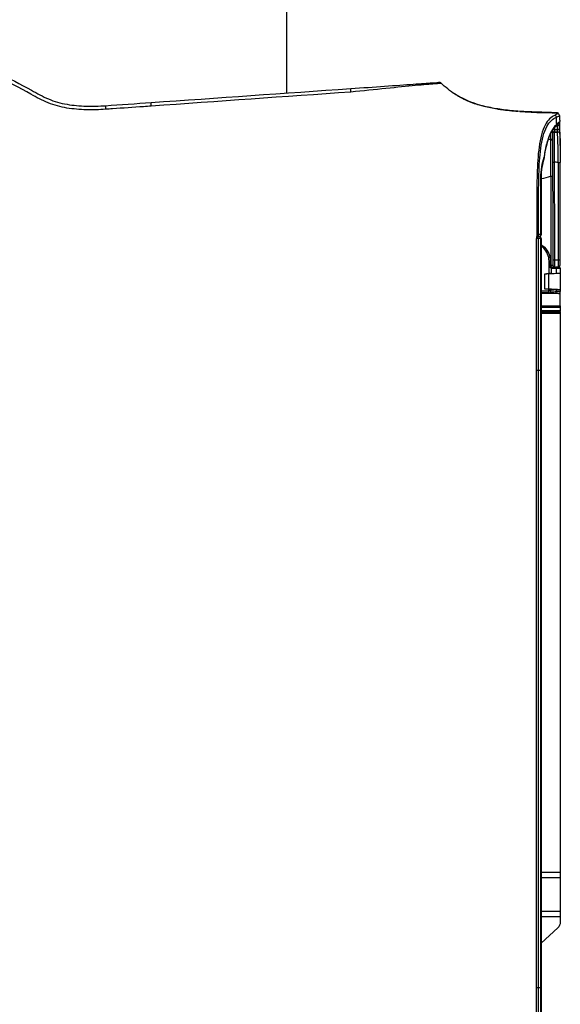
# Model space of a CAD drawing. Header units: millimetres. Extents: x 922208 to 1069538, y -182208 to -99877.
# Tile 186 of 256: x 997977 to 998117, y -165619 to -165365. Entities that reach past the tile are written whole.
import ezdxf
from ezdxf import colors
from ezdxf.entities.mleader import LeaderData, LeaderLine
from ezdxf.math import Vec2, Vec3

# ---------------------------------------------------------------- set-up
doc = ezdxf.new("R2010")
doc.units = ezdxf.units.MM
doc.header["$MEASUREMENT"] = 0
doc.layers.add('IS_KLIM Opis_Średnice', color=7, linetype='Continuous', lineweight=9)
doc.layers.add('IS_KLIM_FREON', color=6, linetype='GAS_LINE', lineweight=35)
doc.layers.add('IS_KLIM_urządzenia', color=3, linetype='Continuous')
doc.linetypes.add('GAS_LINE', pattern='A,12.7,-5.08,["GAS",Standard,S=2.54,R=0,X=-2.54,Y=-1.27],-6.35', length=24.13)

# ---------------------------------------------------------------- blocks, each defined once
blk = doc.blocks.new('G$CFEA986A8')
at = {"layer": 'IS_KLIM_urządzenia', "linetype": 'Continuous'}
for p, q in [((53.93, 200.11), (53.93, 200.96)), ((53.93, 199.16), (53.93, 200.11)), ((54.23, 201.26), (55.52, 201.26)), ((54.24, 200.26), (54.24, 199.31)), ((55.48, 200.26), (54.24, 200.26)), ((55.51, 198.89), (55.48, 200.26)), ((55.52, 201.26), (55.54, 201.26)), ((55.54, 201.26), (55.69, 198.26)), ((55.54, 201.26), (59.6, 201.26)), ((59.62, 201.26), (60.17, 201.26)), ((60.06, 200.26), (59.65, 200.26)), ((64.28, 201.26), (65.29, 201.26)), ((65.09, 201.06), (65.09, 200.26)), ((65.09, 200.26), (65.09, 196.29)), ((65.49, 201.26), (65.29, 201.26)), ((65.29, 200.27), (65.29, 201.26)), ((65.29, 200.27), (65.49, 200.27)), ((65.29, 196.29), (65.29, 200.27)), ((65.49, 201.26), (209.47, 201.26)), ((65.49, 201.26), (65.49, 200.27)), ((65.49, 200.27), (65.5, 196.29)), ((65.69, 200.26), (65.69, 201.06)), ((65.7, 196.29), (65.69, 200.26)), ((209.47, 196.29), (209.47, 201.26)), ((209.47, 201.26), (210.97, 201.26)), ((210.97, 201.26), (210.97, 196.29)), ((210.97, 201.26), (219.47, 201.26)), ((219.47, 196.29), (219.47, 201.26)), ((219.47, 201.26), (220.97, 201.26)), ((220.97, 201.26), (220.97, 196.29)), ((220.97, 201.26), (222.34, 201.26)), ((223.82, 200.61), (227.77, 196.29)), ((46.54, 196.29), (46.54, 196.24)), ((46.54, 195.58), (46.54, 195.13)), ((80.5, 196.29), (80.5, 196.24)), ((80.5, 196.24), (80.5, 195.58)), ((80.5, 195.58), (80.5, 195.13)), ((239.13, 196.24), (239.13, 196.29)), ((239.13, 195.13), (239.13, 195.58))]:
    blk.add_line(p, q, dxfattribs=at)
for centre, radius, start, end in [((18.72, 200.56), 0.5, 357.7294, 89), ((65.29, 201.06), 0.2, 90, 179.94), ((65.49, 201.06), 0.2, 0.06, 90), ((25.66, 196.65), 0.5, 72.0675, 83.6302)]:
    blk.add_arc(centre, radius, start, end, dxfattribs=at)
at = {"layer": 'IS_KLIM_urządzenia', "linetype": 'Continuous', "extrusion": (0, 0, -1)}
for centre, radius, start, end in [((-54.23, 200.96), 0.3, 0, 90), ((-222.34, 199.26), 2, 90, 137.5532), ((-18.69, 199.74), 0.5, 182.0496, 269.8), ((-45.54, 195.79), 0.5, 90, 180), ((-46.54, 195.79), 0.5, 0, 90)]:
    blk.add_arc(centre, radius, start, end, dxfattribs=at)
at = {"layer": 'IS_KLIM_urządzenia', "linetype": 'Continuous'}
for centre, major_axis, ratio, start_param, end_param in [((14.93, 200.53), (-0.026, 0.499), 0.9983, 0, 1.502362), ((15.36, 199.79), (0.457, 0.203), 0.909388, 1.232542, 2.687909), ((16.45, 200.61), (0.144, 0.479), 0.997743, 0.012939, 0.345034), ((16.95, 200.59), (-0.009, -0.5), 0.866632, 1.552217, 3.141593), ((17.2, 199.87), (0.375, 0.331), 0.874767, 6.258498, 7.242676), ((18.12, 200.57), (-0.009, -0.5), 0.86661, 1.552873, 3.141593), ((26.93, 200.73), (0, 0.5), 0.034873, 4.714126, 6.335137), ((26.98, 200.73), (0, -0.5), 0.034873, 1.572542, 3.193553), ((51.98, 200.73), (0, -0.5), 0.034873, 1.572542, 3.193984), ((54.23, 200.11), (-0.3, 0), 0.500503, 4.682189, 6.283185), ((60.06, 200.01), (-0.499, 0.025), 0.499537, 3.242371, 4.737227), ((60.17, 200.76), (0, 0.5), 0.996195, 4.713166, 6.283185), ((65.29, 200.26), (0.2, 0), 0.005236, 1.570788, 3.141593), ((65.49, 200.26), (0.2, 0), 0.005236, 0, 1.570791), ((18.08, 199.73), (-0.002, 0.5), 0.86639, 4.116092, 4.679302), ((21.31, 198.76), (-0.002, 0.49), 0.738248, 0, 1.638372), ((26.9, 199.77), (0.002, -0.5), 0.034879, 0, 1.57242), ((51.98, 199.85), (0.002, -0.5), 0.034879, 0, 1.57242), ((52.33, 198.36), (0, 0.3), 0.034873, 4.714134, 6.283185), ((53.41, 199.86), (0.002, -0.5), 0.988846, 0, 1.567605), ((53.43, 199.83), (-0.5, 0), 0.97477, 1.576144, 3.141593), ((53.43, 198.86), (-0.5, 0), 0.003693, 1.579523, 2.534048), ((53.43, 198.36), (0, 0.3), 0.034873, 4.714134, 6.283185), ((53.65, 198.39), (0.084, -0.288), 0.033955, 1.562656, 3.141593), ((54.11, 198.74), (-0.256, 0.157), 0.454954, 4.950735, 6.283185), ((54.23, 199.16), (-0.3, 0), 0.500503, 4.682189, 6.283185), ((59.99, 198.58), (-0.499, 0.025), 0.499537, 3.242371, 4.737227), ((59.98, 198.33), (0.5, 0), 0.001724, 0.087267, 1.535915), ((25.66, 196.65), (0.055, 0.497), 0.256635, 6.28316, 6.727423), ((25.66, 196.65), (-0.154, -0.476), 0.571177, 3.141593, 3.672186), ((30.87, 195.79), (0, 0.5), 0.010876, 0, 0.428815), ((45.54, 195.79), (0, 0.5), 0.009623, 0, 0.426438), ((45.54, 195.79), (-0.5, 0), 0.910452, 3.141593, 4.716369), ((45.54, 195.22), (-0.5, 0), 0.910238, 3.141593, 4.716614), ((45.54, 195.22), (-0.001, 0.5), 0.004977, 0.42694, 1.572622), ((45.54, 195.22), (-0.5, 0), 0.001837, 1.565823, 3.141593), ((46.54, 195.79), (-0.5, 0), 0.894842, 4.712389, 6.283185), ((46.54, 195.13), (-0.5, 0), 0.894842, 4.712389, 6.283185), ((46.54, 195.13), (-0.5, 0), 0.001524, 0, 1.570796), ((13.38, 84.28), (0.998, 0.07), 0.023762, 3.141593, 4.646623)]:
    blk.add_ellipse(centre, major_axis=major_axis, ratio=ratio, start_param=start_param, end_param=end_param, dxfattribs=at)
at = {"layer": 'IS_KLIM_urządzenia', "linetype": 'Continuous', "extrusion": (0, 0, -1)}
for centre, major_axis, ratio, start_param, end_param in [((54.23, 199.26), (0, -2), 0.005231, 3.141593, 4.188473), ((55.62, 199.26), (0.11, -2), 0.052397, 2.097475, 3.144355), ((53.43, 199.16), (0.479, -0.142), 1, 5.994256, 6.545048), ((53.44, 199.31), (0.771, -0.214), 1, 6.012747, 6.56354)]:
    blk.add_ellipse(centre, major_axis=major_axis, ratio=ratio, start_param=start_param, end_param=end_param, dxfattribs=at)
at = {"layer": 'IS_KLIM_urządzenia', "linetype": 'Continuous'}
for points, knots in [([(14.21, 200.54), (14.17, 199.53), (14.12, 197.84), (14.05, 195.45), (13.98, 193.38), (13.88, 191.32), (13.68, 188.56), (13.37, 185.89), (13.01, 183.93), (12.88, 183.33)], [0, 0, 0, 0, 0.174844, 0.294563, 0.414282, 0.534001, 0.653719, 0.893157, 1, 1, 1, 1]), ([(14.29, 200.81), (14.28, 199.72), (14.24, 198.12), (14.2, 196.18), (14.17, 195.22), (14.15, 194.58), (14.11, 194.03), (14.06, 193.38), (13.96, 192.48), (13.91, 191.88), (13.89, 191.63)], [0, 0, 0, 0, 0.261726, 0.374815, 0.426057, 0.47543, 0.525874, 0.58018, 0.704159, 1, 1, 1, 1]), ([(14.21, 200.54), (14.21, 200.54), (14.21, 200.54), (14.21, 200.54), (14.24, 200.54), (14.28, 200.54), (14.28, 200.54), (14.28, 200.54)], [0, 0, 0, 0, 0.184418, 0.184418, 0.99996, 0.99996, 1, 1, 1, 1]), ([(14.91, 201.03), (14.8, 201.03), (14.8, 201.03), (14.72, 201.02), (14.69, 201.02), (14.69, 201.02)], [0, 0, 0, 0, 0.500965, 0.500965, 1, 1, 1, 1]), ([(14.91, 201.03), (15.24, 201.05), (15.57, 201.07), (16.08, 201.09), (16.24, 201.1), (16.41, 201.11)], [0, 0, 0, 0, 0.665624, 0.665624, 1, 1, 1, 1]), ([(17.18, 200.33), (16.78, 200.31), (16.38, 200.3), (15.77, 200.27), (15.55, 200.26), (15.33, 200.25)], [0, 0, 0, 0, 0.64643, 0.64643, 1, 1, 1, 1]), ([(37.02, 195.65), (34.71, 195.64), (32.4, 195.69), (27.8, 195.82), (25.48, 195.94), (21.18, 196.55), (19.11, 197.06), (16.41, 198.49), (15.73, 199.37), (15.33, 200.25)], [0, 0, 0, 0, 0.25, 0.25, 0.5, 0.5, 0.75, 0.75, 1, 1, 1, 1]), ([(17.58, 200.19), (17.53, 200.24), (17.28, 200.53), (17.02, 200.81), (16.81, 200.97), (16.69, 201.07), (16.57, 201.09), (16.54, 201.1)], [0, 0, 0, 0, 0.095996, 0.59266, 0.84646, 0.967214, 1, 1, 1, 1]), ([(19.22, 201.14), (18.71, 201.12), (17.99, 201.09), (17.43, 201.08), (17.25, 201.08)], [0, 0, 0, 0, 0.627909, 1, 1, 1, 1]), ([(18.55, 200.55), (18.38, 200.55), (18.22, 200.56), (17.83, 200.56), (17.6, 200.57), (17.38, 200.57)], [0, 0, 0, 0, 0.427577, 0.427577, 1, 1, 1, 1]), ([(25.22, 197.23), (24.9, 197.26), (23.92, 197.39), (22.4, 197.73), (20.73, 198.24), (19.32, 198.86), (18.3, 199.5), (17.85, 199.92), (17.7, 200.1)], [0, 0, 0, 0, 0.087973, 0.275439, 0.466673, 0.659321, 0.855696, 1, 1, 1, 1]), ([(18.12, 201.07), (18.26, 201.06), (18.38, 201.06), (18.64, 201.06), (18.72, 201.06), (18.72, 201.06)], [0, 0, 0, 0, 0.352743, 0.352743, 1, 1, 1, 1]), ([(18.52, 199.72), (18.52, 199.8), (18.52, 199.88), (18.53, 200.16), (18.54, 200.35), (18.55, 200.55)], [0, 0, 0, 0, 0.293814, 0.293814, 1, 1, 1, 1]), ([(18.72, 201.06), (18.72, 201.06), (19.6, 201.08), (22.63, 201.19), (24.74, 201.23), (26.93, 201.23)], [0, 0, 0, 0, 0.5, 0.5, 1, 1, 1, 1]), ([(19.22, 200.54), (19.21, 200.34), (19.2, 200.13), (19.19, 199.86), (19.19, 199.79), (19.18, 199.72)], [0, 0, 0, 0, 0.736288, 0.736288, 1, 1, 1, 1]), ([(19.22, 201.14), (19.58, 201.15), (20.3, 201.17), (21.53, 201.2), (23.05, 201.22), (24.87, 201.23), (26.28, 201.23), (26.98, 201.23)], [0, 0, 0, 0, 0.163195, 0.329907, 0.49928, 0.750989, 1, 1, 1, 1]), ([(26.95, 200.73), (24.89, 200.73), (22.89, 200.68), (20.05, 200.57), (19.22, 200.54), (19.22, 200.54)], [0, 0, 0, 0, 0.5, 0.5, 1, 1, 1, 1]), ([(26.95, 200.73), (26.95, 200.72), (26.95, 200.7), (26.94, 200.38), (26.92, 200.07), (26.91, 199.77)], [0, 0, 0, 0, 0.050907, 0.050907, 1, 1, 1, 1]), ([(26.99, 200.73), (27.33, 200.73), (27.66, 200.73), (29.33, 200.73), (30.66, 200.73), (37.32, 200.73), (42.65, 200.73), (49.32, 200.73), (50.66, 200.73), (52, 200.73)], [0, 0, 0, 0, 0.039967, 0.039967, 0.199835, 0.199835, 0.839306, 0.839306, 1, 1, 1, 1]), ([(53.93, 200.67), (53.93, 200.68), (53.93, 200.75), (53.89, 200.86), (53.81, 200.99), (53.72, 201.07), (53.63, 201.12), (53.56, 201.15), (53.47, 201.17), (53.32, 201.19), (53.02, 201.21), (52.48, 201.23), (52.05, 201.23), (51.82, 201.23), (51.78, 201.23)], [0, 0, 0, 0, 0.008737, 0.069232, 0.117614, 0.159413, 0.196322, 0.230426, 0.272625, 0.360337, 0.57868, 0.76722, 0.964188, 1, 1, 1, 1]), ([(52, 200.73), (52.12, 200.73), (52.25, 200.73), (52.58, 200.73), (52.8, 200.73), (53.18, 200.72), (53.35, 200.71), (53.63, 200.7), (53.74, 200.69), (53.89, 200.68), (53.93, 200.67), (53.93, 200.66)], [0, 0, 0, 0, 0.119883, 0.119883, 0.339691, 0.339691, 0.55974, 0.55974, 0.779888, 0.779888, 1, 1, 1, 1]), ([(59.65, 200.26), (59.66, 200.45), (59.66, 200.63), (59.66, 200.92), (59.65, 201.04), (59.64, 201.21), (59.63, 201.26), (59.62, 201.26)], [0, 0, 0, 0, 0.320954, 0.320954, 0.641904, 0.641904, 1, 1, 1, 1]), ([(59.99, 198.83), (60, 199.08), (60.01, 199.33), (60.04, 199.8), (60.05, 200.03), (60.06, 200.26)], [0, 0, 0, 0, 0.522709, 0.522709, 1, 1, 1, 1]), ([(60.06, 200.26), (60.07, 200.47), (60.08, 200.67), (60.1, 200.96), (60.11, 201.07), (60.14, 201.22), (60.16, 201.26), (60.17, 201.26)], [0, 0, 0, 0, 0.353708, 0.353708, 0.676927, 0.676927, 1, 1, 1, 1]), ([(63.8, 201.26), (62.76, 201.26), (61.72, 201.26), (60.66, 201.26), (60.64, 201.26), (60.48, 201.26), (60.33, 201.26), (60.18, 201.26)], [0, 0, 0, 0, 0.863472, 0.863472, 0.877231, 0.877231, 1, 1, 1, 1]), ([(60.67, 200.76), (60.65, 200.76), (60.64, 200.73), (60.61, 200.62), (60.6, 200.54), (60.57, 200.31), (60.56, 200.17), (60.56, 200.01)], [0, 0, 0, 0, 0.323211, 0.323211, 0.646457, 0.646457, 1, 1, 1, 1]), ([(14.86, 199.79), (15.27, 198.9), (15.97, 198.03), (18.72, 196.62), (20.82, 196.12), (25.21, 195.49), (27.58, 195.36), (32.29, 195.23), (34.65, 195.19), (37.02, 195.19)], [0, 0, 0, 0, 0.25, 0.25, 0.5, 0.5, 0.75, 0.75, 1, 1, 1, 1]), ([(19.17, 199.24), (19.58, 199.24), (20.23, 199.24), (22.58, 199.25), (24.7, 199.26), (26.9, 199.27)], [0, 0, 0, 0, 0.359642, 0.359642, 1, 1, 1, 1]), ([(26.91, 199.77), (24.85, 199.75), (22.86, 199.74), (20.02, 199.72), (19.18, 199.72), (19.18, 199.72)], [0, 0, 0, 0, 0.5, 0.5, 1, 1, 1, 1]), ([(19.71, 198.73), (19.85, 198.73), (20, 198.72), (20.4, 198.72), (20.63, 198.72), (20.94, 198.72)], [0, 0, 0, 0, 0.37651, 0.37651, 1, 1, 1, 1]), ([(20.94, 198.72), (20.95, 198.72), (20.96, 198.72), (20.97, 198.72), (20.97, 198.72), (20.97, 198.72), (20.97, 198.72), (20.97, 198.71), (20.97, 198.71), (20.97, 198.71), (20.97, 198.71), (20.98, 198.71), (20.98, 198.71), (20.98, 198.71)], [0, 0, 0, 0, 0.615634, 0.615634, 0.835116, 0.835116, 0.937229, 0.937229, 0.970666, 0.970666, 0.991316, 0.991316, 1, 1, 1, 1]), ([(21.06, 198.72), (22.51, 198.73), (24.09, 198.74), (27.27, 198.76), (28.87, 198.77), (30.48, 198.77)], [0, 0, 0, 0, 0.5, 0.5, 1, 1, 1, 1]), ([(21.11, 198.73), (21.11, 198.75), (21.11, 198.77), (21.11, 198.81), (21.11, 198.83), (21.11, 198.89), (21.12, 198.93), (21.14, 199.02), (21.15, 199.07), (21.18, 199.15), (21.2, 199.18), (21.24, 199.23), (21.27, 199.24), (21.29, 199.25), (21.3, 199.25), (21.3, 199.25)], [0, 0, 0, 0, 0.079375, 0.079375, 0.152142, 0.152142, 0.308093, 0.308093, 0.533795, 0.533795, 0.744603, 0.744603, 0.955402, 0.955402, 1, 1, 1, 1]), ([(26.9, 199.27), (27.23, 199.27), (27.56, 199.27), (29.23, 199.27), (30.56, 199.28), (37.22, 199.3), (42.55, 199.32), (49.25, 199.34), (50.62, 199.35), (51.98, 199.35)], [0, 0, 0, 0, 0.039838, 0.039838, 0.199192, 0.199192, 0.836607, 0.836607, 1, 1, 1, 1]), ([(52, 199.85), (51.67, 199.85), (51.33, 199.85), (49.67, 199.85), (48.33, 199.84), (41.67, 199.82), (36.34, 199.8), (29.65, 199.78), (28.28, 199.77), (26.91, 199.77)], [0, 0, 0, 0, 0.039838, 0.039838, 0.199192, 0.199192, 0.836607, 0.836607, 1, 1, 1, 1]), ([(30.48, 198.78), (30.48, 198.84), (30.48, 198.89), (30.48, 199), (30.48, 199.05), (30.48, 199.14), (30.48, 199.17), (30.48, 199.23), (30.48, 199.25), (30.49, 199.27), (30.49, 199.28), (30.49, 199.28), (30.49, 199.28), (30.49, 199.28)], [0, 0, 0, 0, 0.215384, 0.215384, 0.430768, 0.430768, 0.646164, 0.646164, 0.861588, 0.861588, 0.968092, 0.968092, 1, 1, 1, 1]), ([(30.48, 198.78), (30.81, 198.78), (31.14, 198.78), (32.81, 198.79), (34.14, 198.79), (40.81, 198.82), (46.14, 198.83), (52.13, 198.86), (52.78, 198.86), (53.43, 198.86)], [0, 0, 0, 0, 0.043508, 0.043508, 0.217737, 0.217737, 0.914651, 0.914651, 1, 1, 1, 1]), ([(48.08, 196.29), (48.28, 196.62), (48.52, 196.92), (49.71, 198.11), (51.01, 198.66), (52.33, 198.66)], [0, 0, 0, 0, 0.226904, 0.226904, 1, 1, 1, 1]), ([(52.34, 198.36), (51.1, 198.36), (49.89, 197.85), (48.81, 196.78), (48.63, 196.55), (48.46, 196.31)], [0, 0, 0, 0, 0.807469, 0.807469, 1, 1, 1, 1]), ([(51.98, 199.35), (52.17, 199.35), (52.36, 199.35), (52.68, 199.36), (52.83, 199.36), (53.07, 199.36), (53.18, 199.36), (53.34, 199.36), (53.39, 199.36), (53.41, 199.36)], [0, 0, 0, 0, 0.270422, 0.270422, 0.513615, 0.513615, 0.756808, 0.756808, 1, 1, 1, 1]), ([(53.91, 199.86), (53.87, 199.86), (53.8, 199.86), (53.59, 199.86), (53.45, 199.86), (53.12, 199.86), (52.93, 199.86), (52.5, 199.86), (52.25, 199.85), (52, 199.85)], [0, 0, 0, 0, 0.243193, 0.243193, 0.486385, 0.486385, 0.729578, 0.729578, 1, 1, 1, 1]), ([(52.33, 198.66), (52.53, 198.66), (52.73, 198.66), (53.1, 198.66), (53.26, 198.66), (53.43, 198.66)], [0, 0, 0, 0, 0.545123, 0.545123, 1, 1, 1, 1]), ([(53.44, 198.36), (53.24, 198.36), (53.04, 198.36), (52.67, 198.36), (52.51, 198.36), (52.34, 198.36)], [0, 0, 0, 0, 0.545123, 0.545123, 1, 1, 1, 1]), ([(53.43, 199.35), (53.43, 199.33), (53.43, 199.31), (53.43, 199.25), (53.43, 199.21), (53.43, 199.13), (53.43, 199.07), (53.43, 198.97), (53.43, 198.91), (53.43, 198.86)], [0, 0, 0, 0, 0.251437, 0.251437, 0.502865, 0.502865, 0.754279, 0.754279, 1, 1, 1, 1]), ([(53.86, 198.9), (53.85, 198.88), (53.84, 198.87), (53.8, 198.82), (53.77, 198.79), (53.73, 198.76), (53.72, 198.75), (53.67, 198.72), (53.62, 198.69), (53.57, 198.68)], [0, 0, 0, 0, 0.160482, 0.160482, 0.52212, 0.52212, 0.58886, 0.58886, 1, 1, 1, 1]), ([(53.67, 198.39), (53.75, 198.43), (53.83, 198.48), (53.97, 198.62), (54.03, 198.71), (54.09, 198.82), (54.11, 198.86), (54.12, 198.89)], [0, 0, 0, 0, 0.391531, 0.391531, 0.834377, 0.834377, 1, 1, 1, 1]), ([(55.51, 198.89), (55.51, 198.79), (55.51, 198.68), (55.52, 198.51), (55.52, 198.45), (55.53, 198.39)], [0, 0, 0, 0, 0.64422, 0.64422, 1, 1, 1, 1]), ([(55.59, 197.26), (55.57, 197.59), (55.55, 197.93), (55.53, 198.3), (55.53, 198.35), (55.53, 198.39)], [0, 0, 0, 0, 0.885108, 0.885108, 1, 1, 1, 1]), ([(55.59, 197.26), (55.58, 197.37), (55.58, 197.49), (55.57, 197.7), (55.57, 197.8), (55.56, 197.97), (55.57, 198.05), (55.57, 198.17), (55.57, 198.21), (55.58, 198.25), (55.58, 198.26), (55.59, 198.26)], [0, 0, 0, 0, 0.214139, 0.214139, 0.428302, 0.428302, 0.642148, 0.642148, 0.856248, 0.856248, 1, 1, 1, 1]), ([(55.59, 198.26), (56.25, 198.26), (56.92, 198.26), (58.24, 198.26), (58.89, 198.26), (59.55, 198.26)], [0, 0, 0, 0, 0.504617, 0.504617, 1, 1, 1, 1]), ([(59.6, 198.3), (59.6, 198.29), (59.6, 198.27), (59.58, 197.93), (59.57, 197.59), (59.55, 197.26)], [0, 0, 0, 0, 0.042191, 0.042191, 1, 1, 1, 1]), ([(59.55, 198.26), (59.55, 198.26), (59.56, 198.24), (59.57, 198.17), (59.57, 198.11), (59.57, 197.97), (59.57, 197.89), (59.57, 197.7), (59.56, 197.59), (59.56, 197.41), (59.55, 197.34), (59.55, 197.26)], [0, 0, 0, 0, 0.214776, 0.214776, 0.429554, 0.429554, 0.644336, 0.644336, 0.859321, 0.859321, 1, 1, 1, 1]), ([(59.6, 198.3), (59.61, 198.42), (59.61, 198.53), (59.62, 198.7), (59.62, 198.75), (59.62, 198.81)], [0, 0, 0, 0, 0.65065, 0.65065, 1, 1, 1, 1]), ([(59.99, 198.83), (59.99, 198.75), (59.99, 198.67), (59.99, 198.51), (60, 198.42), (60, 198.33), (60, 198.33), (60, 198.33)], [0, 0, 0, 0, 0.501708, 0.501708, 0.983156, 0.983156, 1, 1, 1, 1]), ([(60.56, 200.01), (60.54, 199.72), (60.53, 199.43), (60.5, 198.96), (60.49, 198.77), (60.48, 198.58)], [0, 0, 0, 0, 0.604042, 0.604042, 1, 1, 1, 1]), ([(60.48, 198.33), (60.48, 198.34), (60.48, 198.35), (60.48, 198.39), (60.48, 198.42), (60.48, 198.5), (60.48, 198.54), (60.48, 198.58)], [0, 0, 0, 0, 0.109897, 0.109897, 0.498525, 0.498525, 1, 1, 1, 1]), ([(13.84, 190.86), (13.85, 191.05), (13.99, 193.24), (14.05, 195.43), (14.11, 197.43)], [0, 0, 0, 0, 0.087292, 1, 1, 1, 1]), ([(30.87, 196.29), (34.81, 196.29), (38.74, 196.29), (43.63, 196.29), (44.58, 196.29), (45.54, 196.29)], [0, 0, 0, 0, 0.804889, 0.804889, 1, 1, 1, 1]), ([(45.54, 196.25), (45.37, 196.25), (45.2, 196.25), (43.71, 196.25), (42.37, 196.25), (37.65, 196.25), (34.26, 196.25), (30.87, 196.25)], [0, 0, 0, 0, 0.033958, 0.033958, 0.30672, 0.30672, 1, 1, 1, 1]), ([(37.02, 195.65), (37.02, 195.62), (37.02, 195.58), (37.02, 195.52), (37.02, 195.51), (37.02, 195.46), (37.02, 195.41), (37.02, 195.3), (37.02, 195.25), (37.02, 195.19)], [0, 0, 0, 0, 0.339646, 0.339646, 0.410746, 0.410746, 0.705373, 0.705373, 1, 1, 1, 1]), ([(37.04, 195.19), (37.45, 195.19), (37.86, 195.19), (38.27, 195.2), (38.27, 195.2), (38.27, 195.2)], [0, 0, 0, 0, 0.999951, 0.999951, 1, 1, 1, 1]), ([(45.54, 196.25), (45.54, 196.11), (45.54, 195.97), (45.54, 195.78), (45.54, 195.73), (45.54, 195.68)], [0, 0, 0, 0, 0.728288, 0.728288, 1, 1, 1, 1]), ([(46.54, 196.29), (46.71, 196.29), (46.87, 196.29), (48.37, 196.29), (49.71, 196.29), (56.37, 196.29), (61.71, 196.29), (71.52, 196.29), (76.01, 196.29), (80.5, 196.29)], [0, 0, 0, 0, 0.014724, 0.014724, 0.13252, 0.13252, 0.603704, 0.603704, 1, 1, 1, 1]), ([(46.54, 196.24), (46.54, 196.09), (46.54, 195.94), (46.54, 195.72), (46.54, 195.65), (46.54, 195.58)], [0, 0, 0, 0, 0.674851, 0.674851, 1, 1, 1, 1]), ([(59.55, 197.26), (58.88, 197.26), (58.22, 197.26), (56.9, 197.26), (56.24, 197.26), (55.59, 197.26)], [0, 0, 0, 0, 0.504597, 0.504597, 1, 1, 1, 1]), ([(80.5, 196.29), (94.71, 196.29), (108.92, 196.29), (161.8, 196.29), (200.47, 196.29), (239.13, 196.29)], [0, 0, 0, 0, 0.268807, 0.268807, 1, 1, 1, 1]), ([(13.2, 185.01), (13.26, 185.37), (13.53, 187.14), (13.7, 188.92), (13.8, 190.33)], [0, 0, 0, 0, 0.205915, 1, 1, 1, 1]), ([(9.04, 173.7), (9.64, 174.6), (10.17, 175.55), (11.68, 178.7), (12.38, 180.96), (12.99, 183.86), (13.1, 184.44), (13.2, 185.01)], [0, 0, 0, 0, 0.27031, 0.27031, 0.856348, 0.856348, 1, 1, 1, 1]), ([(12.9, 183.43), (12.87, 183.23), (12.78, 182.78), (12.61, 181.92), (12.45, 181.22), (12.25, 180.45), (11.92, 179.33), (11.37, 177.81), (10.52, 175.99), (9.02, 173.44), (7.61, 171.66), (6.52, 170.55)], [0, 0, 0, 0, 0.131561, 0.187092, 0.238012, 0.287017, 0.336427, 0.442316, 0.562752, 0.698039, 1, 1, 1, 1]), ([(7.97, 147.33), (7.76, 150.33), (7.55, 153.27), (7.16, 158.8), (6.99, 161.31), (6.7, 165.47), (6.58, 167.12), (6.43, 169.36), (6.39, 169.93), (6.39, 169.93)], [0, 0, 0, 0, 0.25, 0.25, 0.5, 0.5, 0.75, 0.75, 1, 1, 1, 1]), ([(6.65, 170.69), (6.65, 170.69), (6.7, 170.09), (6.87, 167.77), (7, 166.06), (7.4, 161.8), (7.67, 159.23), (8.26, 153.53), (8.57, 150.5), (8.86, 147.39)], [0, 0, 0, 0, 0.25, 0.25, 0.5, 0.5, 0.75, 0.75, 1, 1, 1, 1]), ([(8.86, 147.39), (8.75, 147.38), (8.64, 147.38), (8.43, 147.36), (8.34, 147.36), (8.18, 147.34), (8.12, 147.34), (8.03, 147.33), (8, 147.33), (7.97, 147.33), (7.97, 147.33), (7.97, 147.33)], [0, 0, 0, 0, 0.230435, 0.230435, 0.460869, 0.460869, 0.691304, 0.691304, 0.881057, 0.881057, 1, 1, 1, 1]), ([(8.86, 147.39), (8.86, 147.39), (8.86, 147.39), (8.86, 147.39), (8.86, 147.39), (8.86, 147.39)], [0, 0, 0, 0, 0.629495, 0.629495, 1, 1, 1, 1]), ([(12.48, 96.01), (12.48, 96.01), (12.48, 96.01), (12.53, 95.35), (12.58, 94.68), (12.81, 91.36), (13, 88.7), (13.23, 85.45), (13.27, 84.85), (13.31, 84.26)], [0, 0, 0, 0, 0.000005, 0.000005, 0.169628, 0.169628, 0.84812, 0.84812, 1, 1, 1, 1]), ([(0.86, 47.14), (2.21, 53.63), (5.22, 59.45), (9.22, 66.61), (10.01, 68.05), (11.28, 71.07), (11.73, 72.68), (12.3, 75.96), (12.44, 77.6), (12.52, 80.9), (12.49, 82.59), (12.38, 84.21)], [0, 0, 0, 0, 0.5, 0.5, 0.625, 0.625, 0.75, 0.75, 0.875, 0.875, 1, 1, 1, 1]), ([(13.31, 84.26), (13.43, 82.58), (13.45, 80.92), (13.38, 77.59), (13.25, 75.94), (12.69, 72.64), (12.26, 71.01), (11.03, 67.94), (10.25, 66.49), (7.83, 62.15), (6.23, 59.26), (3.53, 53.27), (2.44, 50.17), (1.77, 46.9)], [0, 0, 0, 0, 0.125, 0.125, 0.25, 0.25, 0.375, 0.375, 0.5, 0.5, 0.75, 0.75, 1, 1, 1, 1])]:
    blk.add_open_spline(points, degree=3, knots=knots, dxfattribs=at)
for points, degree in [([(14.29, 200.54), (14.32, 200.54), (14.34, 200.54), (14.43, 200.54)], 3), ([(14.43, 200.54), (14.51, 200.54), (14.64, 200.28), (14.86, 199.79)], 3), ([(15.33, 200.25), (15.11, 200.77), (14.98, 201.04), (14.91, 201.03)], 3), ([(16.59, 201.08), (16.51, 201.13), (16.41, 201.1)], 2), ([(16.41, 201.11), (16.42, 201.11), (16.42, 201.11), (16.42, 201.11)], 3), ([(16.42, 201.11), (16.51, 201.08), (16.77, 200.81), (17.18, 200.33)], 3), ([(16.54, 201.09), (16.65, 201.09), (16.79, 201.09), (16.96, 201.09)], 3), ([(16.96, 201.09), (17.35, 201.08), (17.74, 201.07), (18.12, 201.07)], 3), ([(17.18, 200.33), (18.51, 198.82), (21.65, 197.56), (25.65, 197.11)], 3), ([(17.7, 200.1), (17.59, 200.2)], 1), ([(19.22, 200.54), (19.22, 200.54), (18.99, 200.54), (18.55, 200.55)], 3), ([(19.18, 199.72), (19.19, 199.99), (19.2, 200.26), (19.22, 200.54)], 3), ([(19.22, 200.54), (19.21, 200.31), (19.2, 200.08), (19.19, 199.85)], 3), ([(19.19, 199.85), (19.19, 199.92), (19.19, 199.98), (19.2, 200.05)], 3), ([(26.99, 200.73), (26.98, 200.73), (26.97, 200.73), (26.95, 200.73)], 3), ([(51.98, 201.23), (43.65, 201.23), (35.31, 201.23), (26.98, 201.23)], 3), ([(52, 199.85), (52, 200.15), (52, 200.44), (52, 200.73)], 3), ([(53.93, 200.66), (53.93, 200.47), (53.93, 200.29), (53.93, 200.11)], 3), ([(59.45, 198.26), (59.5, 199.26), (59.55, 200.26), (59.6, 201.26)], 3), ([(59.6, 201.26), (59.6, 201.26), (59.61, 201.26), (59.62, 201.26)], 3), ([(59.65, 200.26), (59.64, 199.78), (59.63, 199.29), (59.62, 198.81)], 3), ([(60.17, 201.26), (60.17, 201.26), (60.18, 201.26), (60.18, 201.26)], 3), ([(60.68, 200.76), (60.67, 200.76), (60.67, 200.76), (60.67, 200.76)], 3), ([(60.68, 200.76), (60.68, 199.27), (60.68, 197.78), (60.68, 196.29)], 3), ([(63.8, 196.29), (63.8, 197.95), (63.8, 199.6), (63.8, 201.26)], 3), ([(63.8, 201.26), (63.96, 201.26), (64.12, 201.26), (64.28, 201.26)], 3), ([(64.28, 201.26), (64.28, 199.6), (64.28, 197.95), (64.28, 196.29)], 3), ([(18.11, 199.72), (18.24, 199.72), (18.38, 199.72), (18.52, 199.72)], 3), ([(18.52, 199.72), (18.96, 199.72), (19.18, 199.72), (19.18, 199.72)], 3), ([(19.16, 199.01), (19.17, 199.25), (19.18, 199.48), (19.18, 199.72)], 3), ([(19.18, 199.72), (19.18, 199.48), (19.17, 199.24), (19.16, 199)], 3), ([(20.98, 198.71), (21.01, 198.72), (21.06, 198.72), (21.11, 198.73)], 3), ([(21.06, 198.72), (21.08, 198.53), (21.1, 198.34), (21.12, 198.15)], 3), ([(30.48, 198.77), (30.48, 198.78), (30.48, 198.78), (30.48, 198.78)], 3), ([(31.12, 196.41), (30.98, 197.21), (30.77, 198), (30.48, 198.77)], 3), ([(53.41, 199.36), (53.43, 199.36), (53.43, 199.35), (53.43, 199.35)], 3), ([(53.43, 198.66), (53.48, 198.66), (53.52, 198.66), (53.57, 198.68)], 3), ([(53.67, 198.39), (53.59, 198.37), (53.52, 198.36), (53.44, 198.36)], 3), ([(55.53, 198.39), (54.91, 198.39), (54.29, 198.39), (53.67, 198.39)], 3), ([(54.12, 198.89), (54.58, 198.89), (55.05, 198.89), (55.51, 198.89)], 3), ([(60, 198.33), (59.87, 198.32), (59.73, 198.31), (59.6, 198.3)], 3), ([(59.99, 198.83), (59.86, 198.82), (59.74, 198.81), (59.62, 198.81)], 3), ([(60, 196.29), (60, 196.97), (60, 197.65), (60, 198.33)], 3), ([(60.48, 198.33), (60.48, 197.65), (60.48, 196.97), (60.48, 196.29)], 3), ([(13.91, 192.08), (14.01, 193.86), (14.05, 195.65), (14.11, 197.43)], 3), ([(25.72, 197.16), (25.22, 197.23)], 1), ([(30.87, 196.25), (28.93, 196.25), (27.16, 196.62), (25.65, 197.11)], 3), ([(25.81, 197.13), (26.03, 197.06), (26.25, 196.99), (26.47, 196.93)], 3), ([(25.81, 197.13), (27.26, 196.66), (29, 196.29), (30.87, 196.29)], 3), ([(28.66, 196.46), (28.68, 196.45), (28.7, 196.45), (28.72, 196.45)], 3), ([(38.27, 195.65), (37.85, 195.65), (37.44, 195.65), (37.02, 195.65)], 3), ([(37.02, 195.19), (37.02, 195.19), (37.03, 195.19), (37.04, 195.19)], 3), ([(45.54, 195.68), (43.12, 195.67), (40.69, 195.66), (38.27, 195.65)], 3), ([(38.27, 195.65), (38.27, 195.57), (38.27, 195.39), (38.27, 195.2)], 3), ([(38.27, 195.2), (40.7, 195.21), (43.12, 195.22), (45.54, 195.22)], 3), ([(46.04, 195.22), (46.04, 195.41), (46.04, 195.6), (46.04, 195.79)], 3), ([(46.04, 195.13), (46.04, 195.16), (46.04, 195.19), (46.04, 195.22)], 3), ([(80.5, 196.24), (69.18, 196.24), (57.86, 196.24), (46.54, 196.24)], 3), ([(46.54, 195.58), (57.86, 195.58), (69.18, 195.58), (80.5, 195.58)], 3), ([(50.72, 195.13), (49.33, 195.13), (47.93, 195.13), (46.54, 195.13)], 3), ([(80.5, 195.13), (70.57, 195.13), (60.65, 195.13), (50.72, 195.13)], 3), ([(239.13, 196.24), (186.25, 196.24), (133.37, 196.24), (80.5, 196.24)], 3), ([(80.5, 195.58), (133.37, 195.58), (186.25, 195.58), (239.13, 195.58)], 3), ([(239.13, 195.13), (186.25, 195.13), (133.37, 195.13), (80.5, 195.13)], 3), ([(239.13, 196.29), (266.37, 196.29), (293.61, 196.29), (320.84, 196.29)], 3), ([(320.84, 196.24), (293.61, 196.24), (266.37, 196.24), (239.13, 196.24)], 3), ([(239.13, 195.58), (239.13, 195.8), (239.13, 196.02), (239.13, 196.24)], 3), ([(239.13, 195.58), (252.17, 195.58), (265.2, 195.58), (278.23, 195.58)], 3), ([(278.23, 195.13), (265.2, 195.13), (252.17, 195.13), (239.13, 195.13)], 3), ([(13.99, 193.69), (13.97, 193.3), (13.95, 192.92), (13.94, 192.54)], 3), ([(13.25, 185.33), (13.23, 185.23), (13.22, 185.12), (13.2, 185.01)], 3), ([(10.41, 176.07), (10.45, 176.13), (10.48, 176.2), (10.52, 176.27)], 3), ([(6.65, 170.69), (6.47, 170.49), (6.37, 170.21), (6.39, 169.93)], 3), ([(11.56, 95.97), (10.36, 113.09), (9.16, 130.21), (7.97, 147.33)], 3), ([(8.86, 147.39), (10.07, 130.27), (11.28, 113.14), (12.48, 96.01)], 3), ([(12.48, 96.01), (11.99, 95.98), (11.56, 95.96), (11.56, 95.97)], 3), ([(12.38, 84.21), (12.11, 88.13), (11.83, 92.05), (11.56, 95.97)], 3)]:
    blk.add_open_spline(points, degree=degree, dxfattribs=at)

msp = doc.modelspace()

# ---------------------------------------------------------------- linework, layer by layer
at = {"layer": 'IS_KLIM_FREON', "lineweight": 25, "ltscale": 0.3}
msp.add_lwpolyline([(998999.29, -162390.61), (998999.29, -162873.87), (998406.76, -162873.87), (998406.76, -164853.76), (998046.07, -164853.76), (998046.07, -165384.29)], dxfattribs=at)

# ---------------------------------------------------------------- block references
at = {"layer": 'IS_KLIM_urządzenia', "rotation": 270}
msp.add_blockref('G$CFEA986A8', (997915.29, -165375.16), dxfattribs=at)

# ---------------------------------------------------------------- next in the draw order: leaders
at = {"layer": 'IS_KLIM Opis_Średnice', "ltscale": 30}
ml = msp.add_multileader_mtext('Standard', dxfattribs=at)
ml.set_content('{\\fArial|b0|i0|c238|p0;\\C7;Odprowadzenie skroplin (przewód tłoczny) od klimatyzatora zastosować pompkę skroplin. W związku z brakiiem w pobliżu istenijącego pionu kanalizacyji sanitarnej skropliny z klimatyzacji zaleca się odprowadzić na zewnątrz budynku. W tym celu należy zamontować rurę odpływową, która skieruje wodę do rynny lub specjalnego zbiornika. Należy pamiętać o regularnym opróżnianiu zbiornika, aby zapobiec jego przepełnieniu. Ustalić bezpośrednio z Inwestrem podczas  robót budowlanych.  }', color=256)
ml.set_leader_properties()
ml.build(insert=Vec2(0, 0))
ml.multileader.update_dxf_attribs({"text_left_attachment_type": 6, "text_right_attachment_type": 6, "dogleg_length": 0.36})
ctx = ml.context
ctx.base_point, ctx.char_height, ctx.plane_origin, ctx.plane_y_axis = Vec3(988606.51, -161888.39), 150, Vec3(1015774.7, -155091.81), Vec3(0, -1)
ctx.left_attachment, ctx.right_attachment = 6, 6
notes = []
notes.append((ctx, [(0, (1, 1, 0), (996909.99, -161888.39), (-1, 0), 0.36, [(1, [(998265.23, -161843.34), (997915.23, -165859.19)], 256, [])])]))
ctx.mtext.insert, ctx.mtext.width, ctx.mtext.flow_direction = Vec3(988608.51, -161694.29), 8371.2038, 5
ctx.mtext.has_bg_fill, ctx.mtext.bg_color, ctx.mtext.bg_scale_factor, ctx.mtext.bg_transparency, ctx.mtext.use_window_bg_color = 1, -939524096, 1.5, 0, 1
for ctx, leaders in notes:
    for number, flags, end, landing, length, lines in leaders:
        leader = LeaderData()
        leader.index, (leader.has_last_leader_line, leader.has_dogleg_vector, leader.attachment_direction) = number, flags
        leader.last_leader_point, leader.dogleg_vector, leader.dogleg_length = Vec3(end), Vec3(landing), length
        for number, points, colour, breaks in lines:
            line = LeaderLine()
            line.index, line.vertices, line.color, line.breaks = number, Vec3.list(points), colors.encode_raw_color(colour), breaks
            leader.lines.append(line)
        ctx.leaders.append(leader)

doc.saveas('drawing.dxf')
